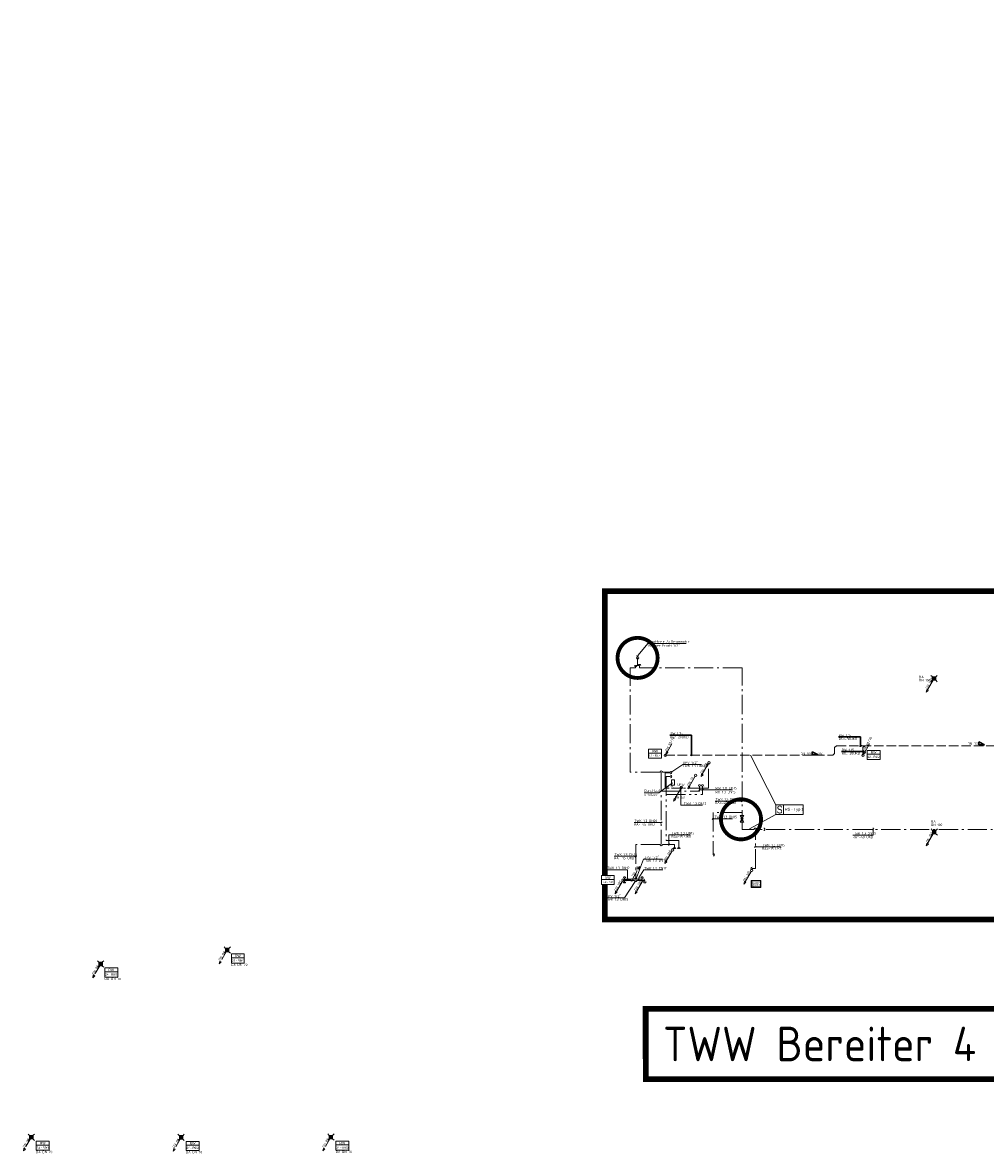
# Model space of a CAD drawing. Header units: metres. Extents: x -5 to 278, y -19 to 180.
# Tile 40 of 59: x 100 to 150, y 121 to 179. Entities that reach past the tile are written whole.
import ezdxf
from ezdxf.enums import TextEntityAlignment as Align

# ---------------------------------------------------------------- set-up
doc = ezdxf.new("R2010")
doc.units = ezdxf.units.M
doc.header["$LTSCALE"] = 0.1
for name, pattern in [('_PGMM_Ge_2Pkt', [16, 10, -2, 0, -2, 0, -2]), ('_PGMM_Ge_Ku', [6.5, 5, -1.5]), ('_PGMM_Ge_Pkt', [14, 10, -2, 0, -2])]:
    doc.linetypes.add(name, pattern=pattern)
doc.layers.get('0').update_dxf_attribs({"linetype": 'CONTINUOUS', "lineweight": 20})
for name, color, linetype, lineweight in [('A_TWW Bereiter_4', 34, 'CONTINUOUS', 20), ('S_Ablauf', 250, 'CONTINUOUS', 20), ('S_Ablauf TXT', 250, 'CONTINUOUS', 20), ('S_Fallstrangentlüftung', 24, '_PGMM_Ge_Ku', 20), ('S_Fallstrangentlüftung TXT', 24, 'CONTINUOUS', 20), ('S_Kaltwasser', 90, '_PGMM_Ge_Pkt', 20), ('S_Regenwasser', 162, '_PGMM_Ge_Ku', 20), ('S_Regenwasser TXT', 162, 'CONTINUOUS', 20), ('S_Schmutzwasser', 34, 'CONTINUOUS', 20), ('S_Schmutzwasser TXT', 34, 'CONTINUOUS', 20), ('S_Stempel Schott', 125, 'CONTINUOUS', 20), ('S_Symbol Absperrventile', 190, 'CONTINUOUS', 20), ('S_TXT Strang RW', 140, 'CONTINUOUS', 20), ('S_TXT Strang SW', 30, 'CONTINUOUS', 20), ('S_TXT_W+K+Z', 125, 'CONTINUOUS', 20), ('S_Warmwasser', 10, '_PGMM_Ge_2Pkt', 20), ('S_Wasserspender', 210, 'CONTINUOUS', 20)]:
    doc.layers.add(name, color=color, linetype=linetype, lineweight=lineweight)
doc.styles.add('ACS_ISOCT', font='ISOCT')
doc.styles.add('Arial', font='arial.ttf')
doc.styles.add('ARIAL_NARROW', font='ARIALN.TTF')
doc.styles.get("Standard").update_dxf_attribs({"font": 'isocp.shx', "height": 0.001})

# ---------------------------------------------------------------- blocks, each defined once
blk = doc.blocks.new('Ablauf')
at = {"color": 0, "linetype": 'ByBlock'}
for p, q in [((-0.105, 0.105), (-0.165, 0.165)), ((-0.09, 0.09), (0.09, 0.09)), ((-0.09, -0.09), (-0.09, 0.09)), ((0.075, 0.075), (-0.075, 0.075)), ((-0.075, 0.075), (-0.075, -0.075)), ((-0.045, 0.075), (-0.045, -0.075)), ((-0.015, -0.075), (-0.015, 0.075)), ((0.015, 0.075), (0.015, -0.075)), ((0.045, -0.075), (0.045, 0.075)), ((0.075, -0.075), (0.075, 0.075)), ((0.09, 0.09), (0.09, -0.09)), ((0.105, 0.105), (0.165, 0.165)), ((-0.105, -0.105), (-0.165, -0.165)), ((0.09, -0.09), (-0.09, -0.09)), ((-0.075, -0.075), (0.075, -0.075)), ((0.105, -0.105), (0.165, -0.165))]:
    blk.add_line(p, q, dxfattribs=at)
blk = doc.blocks.new('Sym_Absperrventile')
at = {"color": 0, "linetype": 'ByBlock', "const_width": 0.1}
blk.add_lwpolyline([(0, -0.522, 1), (0, 0.522, 1), (0, -0.522, -0.209016)], format="xyb", dxfattribs=at)
blk = doc.blocks.new('M_Entleerung')
at = {"color": 0, "linetype": 'ByBlock'}
for points in [[(-1, 2.1), (1, 2.1)], [(0, 1.2), (0, 2.1)]]:
    blk.add_lwpolyline(points, dxfattribs=at)
blk.add_circle((0, 0), 1.16, dxfattribs=at)
blk = doc.blocks.new('*U13')
at = {"linetype": 'ByBlock'}
h = blk.add_hatch(color=0, dxfattribs=at)
edge = h.paths.add_edge_path()
edge.add_arc((0, 0), 1.16, 0, 360)
at = {"color": 0, "linetype": 'ByBlock'}
for points in [[(0, 0), (-3.6, 1.8), (-3.6, -1.8), (0, 0)], [(0, 0), (3.6, 1.8), (3.6, -1.8), (0, 0)]]:
    blk.add_lwpolyline(points, dxfattribs=at)
blk.add_circle((0, 0), 1.16, dxfattribs=at)
blk = doc.blocks.new('Wasserspender')
at = {"color": 0, "linetype": 'ByBlock'}
for points in [[(0, -0.36), (0.515, -0.36), (0.515, 0), (0, 0)], [(0.031, -0.022), (0.484, -0.022), (0.484, -0.338), (0.031, -0.338)]]:
    blk.add_lwpolyline(points, close=True, dxfattribs=at)
at = {"color": 0, "linetype": 'ByBlock', "insert": (0.038, -0.077), "char_height": 0.085, "attachment_point": 1, "rotation": 360, "line_spacing_factor": 0.78, "style": 'Arial'}
blk.add_mtext('Wasser-\\Pspender', dxfattribs=at)
blk = doc.blocks.new('*U27')
at = {"color": 0, "linetype": 'ByBlock'}
blk.add_wipeout([(0, 0), (0.671, 0), (0.671, -0.473), (0, -0.473)], dxfattribs=at)
blk.add_lwpolyline([(0, 0), (0.671, 0), (0.671, -0.473), (0, -0.473)], close=True, dxfattribs=at)
blk.add_lwpolyline([(0, -0.203), (0.671, -0.203)], dxfattribs=at)
blk.add_lwpolyline([(0, -0.203), (0.671, -0.203)], dxfattribs=at)
at = {"color": 0, "linetype": 'ByBlock', "insert": (0.336, -0.102), "char_height": 0.125, "width": 0.20598, "attachment_point": 5, "style": 'ACS_ISOCT'}
blk.add_mtext('{\\fArial|b0|i0|c0|p34;RW}', dxfattribs=at)
at = {"color": 0, "linetype": 'ByBlock', "style": 'Arial'}
blk.add_attdef('STRANG_NR.', text='', height=0.11, dxfattribs=at).set_placement((0.336, -0.338), align=Align.MIDDLE_CENTER)
blk = doc.blocks.new('*U26')
at = {"color": 0, "linetype": 'ByBlock'}
blk.add_wipeout([(0, 0), (0.671, 0), (0.671, -0.473), (0, -0.473)], dxfattribs=at)
blk.add_lwpolyline([(0, 0), (0.671, 0), (0.671, -0.473), (0, -0.473)], close=True, dxfattribs=at)
blk.add_lwpolyline([(0, -0.203), (0.671, -0.203)], dxfattribs=at)
blk.add_lwpolyline([(0, -0.203), (0.671, -0.203)], dxfattribs=at)
at = {"color": 0, "linetype": 'ByBlock', "insert": (0.336, -0.102), "char_height": 0.125, "width": 0.20598, "attachment_point": 5, "style": 'ACS_ISOCT'}
blk.add_mtext('{\\fArial|b0|i0|c0|p34;SW}', dxfattribs=at)
at = {"color": 0, "linetype": 'ByBlock', "style": 'Arial'}
blk.add_attdef('STRANG_NR.', text='', height=0.11, dxfattribs=at).set_placement((0.336, -0.338), align=Align.MIDDLE_CENTER)

msp = doc.modelspace()

# ---------------------------------------------------------------- linework, layer by layer
at = {"layer": 'A_TWW Bereiter_4', "const_width": 0.3}
msp.add_lwpolyline([(164.48, 133.391), (164.48, 125.731), (225.52, 125.731), (225.52, 179.271), (164.48, 179.271), (164.48, 138.381), (157.425, 138.381), (157.425, 149.801), (130.525, 149.801), (130.525, 132.701), (157.425, 132.701), (157.425, 133.391)], close=True, dxfattribs=at)
at = {"layer": 'S_Fallstrangentlüftung'}
for p, q in [((131.961, 134.805), (132.274, 135.346)), ((132.235, 135.368), (132.341, 135.463)), ((132.313, 135.323), (132.235, 135.368)), ((132.341, 135.463), (132.313, 135.323)), ((131.867, 134.752), (131.475, 134.752))]:
    msp.add_line(p, q, dxfattribs=at)
at = {"layer": 'S_Fallstrangentlüftung', "linetype": 'Continuous'}
msp.add_ellipse((131.93, 134.75), major_axis=(0, 0.0625), ratio=1, start_param=-1.570796, end_param=4.712389, dxfattribs=at)
at = {"layer": 'S_Kaltwasser'}
for p, q in [((132.234, 145.926), (132.234, 146.325)), ((131.848, 140.376), (131.848, 145.8)), ((132.134, 145.8), (131.848, 145.8)), ((132.134, 145.8), (132.134, 145.926)), ((132.334, 145.926), (132.134, 145.926)), ((132.334, 145.8), (132.334, 145.926)), ((137.675, 145.8), (132.334, 145.8)), ((137.675, 137.394), (137.675, 145.8)), ((133.408, 140.376), (131.848, 140.376)), ((133.471, 140.376), (133.471, 136.6)), ((133.948, 140.376), (133.533, 140.376)), ((133.671, 139.546), (133.671, 140.342)), ((133.948, 140.342), (133.671, 140.342)), ((135.89, 140.746), (135.928, 140.746)), ((135.928, 139.546), (135.928, 140.746)), ((135.462, 139.375), (135.462, 139.651)), ((133.471, 139.375), (135.462, 139.375)), ((133.877, 139.546), (133.671, 139.546)), ((135.928, 139.546), (134.002, 139.546)), ((138.307, 137.394), (137.675, 137.394)), ((138.369, 135.353), (138.369, 137.394)), ((156.43, 137.394), (138.432, 137.394)), ((132.137, 136.6), (132.137, 134.729)), ((133.408, 136.6), (132.137, 136.6)), ((134.161, 136.6), (133.533, 136.6)), ((134.161, 136.378), (134.161, 136.6)), ((138.195, 135.353), (138.369, 135.353)), ((131.554, 134.734), (132.07, 134.734)), ((131.554, 134.734), (131.554, 134.599)), ((131.558, 134.86), (131.558, 134.793)), ((131.559, 134.793), (132.074, 134.793)), ((132.195, 134.734), (132.613, 134.734)), ((132.199, 134.792), (132.468, 134.792)), ((132.468, 134.86), (132.468, 134.792)), ((132.613, 134.734), (132.613, 134.652))]:
    msp.add_line(p, q, dxfattribs=at)
msp.add_lwpolyline([(137.675, 138.279), (136.164, 138.279), (136.164, 136.065)], dxfattribs=at)
at = {"layer": 'S_Kaltwasser', "linetype": 'Continuous'}
for centre, major_axis in [((132.134, 145.926), (0, -0.0625)), ((132.334, 145.926), (0, 0.0625)), ((133.471, 140.376), (0, 0.0625)), ((133.948, 140.352), (0.0625, 0)), ((135.462, 139.651), (0, 0.0625)), ((138.369, 137.394), (0, 0.0625)), ((138.804, 137.394), (0.0625, 0)), ((133.471, 136.6), (0, -0.0625)), ((134.161, 136.379), (0, 0.0625)), ((136.17, 136.07), (0.0625, 0)), ((131.558, 134.86), (0, 0.0625)), ((132.468, 134.86), (0, 0.0625)), ((138.204, 135.353), (-0.0625, 0)), ((132.137, 134.793), (0.0005, 0.0625))]:
    msp.add_ellipse(centre, major_axis=major_axis, ratio=1, start_param=4.708766, end_param=7.866194, dxfattribs=at)
at = {"layer": 'S_Kaltwasser', "linetype": 'Continuous', "extrusion": (0, 0, -1)}
for centre, major_axis in [((135.889, 140.746), (-0.0625, 0)), ((131.558, 134.662), (0, -0.0625)), ((132.133, 134.734), (0, -0.0625)), ((132.613, 134.662), (0, -0.0625))]:
    msp.add_ellipse(centre, major_axis=major_axis, ratio=1, start_param=4.708766, end_param=7.866194, dxfattribs=at)
at = {"layer": 'S_Regenwasser'}
for p, q in [((133.706, 141.304), (133.735, 141.444)), ((133.813, 141.399), (133.706, 141.304)), ((133.735, 141.444), (133.813, 141.399)), ((133.774, 141.421), (134.086, 141.962)), ((142.5, 141.65), (142.6, 141.75)), ((142.6, 141.75), (142.5, 141.65)), ((142.5, 141.35), (142.5, 141.65)), ((142.6, 141.75), (155.631, 141.75)), ((143.975, 141.65), (144.075, 141.75)), ((143.975, 141.25), (143.975, 141.65)), ((144.006, 141.304), (144.035, 141.444)), ((144.113, 141.399), (144.006, 141.304)), ((144.035, 141.444), (144.113, 141.399)), ((144.074, 141.421), (144.386, 141.962)), ((133.672, 141.264), (142.4, 141.25)), ((142.4, 141.25), (142.5, 141.35)), ((110.823, 131.052), (110.51, 130.511)), ((104.23, 130.324), (103.917, 129.783)), ((110.443, 130.394), (110.471, 130.534)), ((110.549, 130.489), (110.443, 130.394)), ((110.471, 130.534), (110.549, 130.489)), ((103.85, 129.666), (103.878, 129.806)), ((103.956, 129.761), (103.85, 129.666)), ((103.878, 129.806), (103.956, 129.761)), ((100.239, 120.643), (100.268, 120.782)), ((100.268, 120.782), (100.346, 120.737)), ((100.619, 121.301), (100.307, 120.759)), ((108.045, 120.634), (108.073, 120.774)), ((108.073, 120.774), (108.151, 120.729)), ((108.424, 121.293), (108.112, 120.751)), ((115.844, 120.65), (115.872, 120.789)), ((115.872, 120.789), (115.95, 120.744)), ((116.224, 121.308), (115.911, 120.767)), ((100.346, 120.737), (100.239, 120.643)), ((108.151, 120.729), (108.045, 120.634)), ((115.95, 120.744), (115.844, 120.65))]:
    msp.add_line(p, q, dxfattribs=at)
at = {"layer": 'S_Regenwasser', "linetype": 'Continuous'}
for centre in [(133.675, 141.25), (143.975, 141.25), (110.854, 131.107), (104.261, 130.379), (100.651, 121.355), (108.456, 121.347), (116.255, 121.362)]:
    msp.add_ellipse(centre, major_axis=(0, 0.0625), ratio=1, start_param=-1.570796, end_param=4.712389, dxfattribs=at)
at = {"layer": 'S_Regenwasser TXT', "lineweight": 30}
for p, q in [((135.04, 142.305), (133.918, 142.305)), ((135.04, 141.217), (135.04, 142.305)), ((143.842, 142.205), (142.701, 142.205)), ((143.842, 141.685), (143.842, 142.205)), ((141.334, 141.273), (141.334, 141.423)), ((141.334, 141.423), (141.634, 141.273)), ((144.041, 141.45), (142.853, 141.45)), ((143.809, 141.712), (143.884, 141.788)), ((143.938, 141.413), (144.013, 141.488)), ((150.005, 141.799), (150.005, 141.949)), ((150.005, 141.949), (150.305, 141.799)), ((150.005, 141.799), (150.305, 141.799)), ((135.002, 141.224), (135.077, 141.299)), ((141.334, 141.273), (141.634, 141.273))]:
    msp.add_line(p, q, dxfattribs=at)
at = {"layer": 'S_Schmutzwasser'}
for p, q in [((147.645, 145.196), (147.333, 144.655)), ((147.266, 144.538), (147.294, 144.678)), ((147.372, 144.633), (147.266, 144.538)), ((147.294, 144.678), (147.372, 144.633)), ((135.919, 140.806), (135.606, 140.265)), ((135.539, 140.148), (135.567, 140.287)), ((135.645, 140.242), (135.539, 140.148)), ((135.567, 140.287), (135.645, 140.242)), ((134.854, 139.498), (134.882, 139.637)), ((134.882, 139.637), (134.96, 139.592)), ((135.234, 140.156), (134.921, 139.615)), ((134.484, 139.521), (134.171, 138.98)), ((134.96, 139.592), (134.854, 139.498)), ((134.104, 138.863), (134.132, 139.002)), ((134.21, 138.957), (134.104, 138.863)), ((134.132, 139.002), (134.21, 138.957)), ((147.276, 136.535), (147.304, 136.675)), ((147.304, 136.675), (147.382, 136.63)), ((147.656, 137.193), (147.343, 136.652)), ((134.03, 136.271), (133.718, 135.73)), ((147.382, 136.63), (147.276, 136.535)), ((133.651, 135.613), (133.679, 135.752)), ((133.757, 135.707), (133.651, 135.613)), ((133.679, 135.752), (133.757, 135.707)), ((138.151, 135.202), (137.839, 134.66)), ((131.444, 134.696), (131.131, 134.155)), ((132.494, 134.696), (132.181, 134.155)), ((137.771, 134.543), (137.8, 134.683)), ((137.878, 134.638), (137.771, 134.543)), ((137.8, 134.683), (137.878, 134.638)), ((131.064, 134.038), (131.092, 134.177)), ((131.17, 134.132), (131.064, 134.038)), ((131.092, 134.177), (131.17, 134.132)), ((132.114, 134.038), (132.142, 134.177)), ((132.22, 134.132), (132.114, 134.038)), ((132.142, 134.177), (132.22, 134.132))]:
    msp.add_line(p, q, dxfattribs=at)
for centre in [(147.677, 145.25), (147.687, 137.247)]:
    msp.add_circle(centre, 0.0625, dxfattribs=at)
at = {"layer": 'S_Schmutzwasser', "linetype": 'Continuous'}
for centre in [(135.95, 140.86), (135.265, 140.21), (134.515, 139.575), (134.062, 136.325), (138.182, 135.256), (131.475, 134.75), (132.525, 134.75)]:
    msp.add_ellipse(centre, major_axis=(0, 0.0625), ratio=1, start_param=-1.570796, end_param=4.712389, dxfattribs=at)
at = {"layer": 'S_Stempel Schott'}
for p, q in [((139.44, 138.669), (138.125, 141.25)), ((139.84, 138.669), (139.84, 138.169)), ((139.44, 138.169), (138.061, 137.424))]:
    msp.add_line(p, q, dxfattribs=at)
msp.add_lwpolyline([(139.44, 138.669), (140.86, 138.669), (140.86, 138.169), (139.44, 138.169)], close=True, dxfattribs=at)
at = {"layer": 'S_TXT_W+K+Z'}
for p, q in [((132.272, 146.475), (132.774, 147.071)), ((132.774, 147.071), (134.766, 147.071)), ((134.588, 140.778), (134.017, 140.39)), ((134.588, 140.778), (135.563, 140.772)), ((134.45, 139.508), (134.525, 139.583)), ((134.487, 138.654), (134.487, 139.604)), ((135.427, 139.412), (135.502, 139.487)), ((135.462, 139.447), (137.181, 139.447)), ((135.585, 139.41), (135.66, 139.486)), ((134.487, 138.654), (135.624, 138.654)), ((136.283, 138.867), (137.734, 138.867)), ((137.637, 138.83), (137.713, 138.905)), ((136.122, 137.939), (137.185, 137.939)), ((136.126, 137.902), (136.202, 137.978)), ((132.056, 137.746), (133.501, 137.746)), ((133.433, 137.708), (133.508, 137.783)), ((144.463, 137.361), (144.538, 137.436)), ((144.5, 137.087), (144.5, 137.466)), ((133.87, 137.109), (134.969, 137.109)), ((133.87, 137.109), (133.87, 136.553)), ((143.444, 137.087), (144.5, 137.087)), ((133.832, 136.562), (133.907, 136.638)), ((138.325, 136.482), (139.697, 136.482)), ((138.332, 136.445), (138.407, 136.52)), ((131.022, 135.989), (132.194, 135.989)), ((132.099, 135.951), (132.174, 136.027)), ((132.544, 135.845), (132.171, 134.864)), ((132.544, 135.845), (133.539, 135.845)), ((130.631, 135.291), (131.708, 135.291)), ((131.708, 135.291), (131.708, 134.752)), ((132.565, 135.277), (132.299, 134.876)), ((132.565, 135.277), (133.545, 135.277)), ((131.548, 133.83), (132.101, 134.672)), ((131.67, 134.755), (131.746, 134.83)), ((132.262, 134.755), (132.337, 134.83)), ((132.299, 134.876), (132.299, 134.752)), ((130.552, 133.83), (131.548, 133.83))]:
    msp.add_line(p, q, dxfattribs=at)
msp.add_lwpolyline([(132.57, 139.288), (133.347, 139.288), (134.053, 139.823)], dxfattribs=at)
at = {"layer": 'S_Warmwasser'}
for p, q in [((133.725, 140.146), (133.948, 140.146)), ((133.725, 140.146), (133.725, 136.813)), ((135.621, 139.216), (135.621, 139.651)), ((133.725, 139.216), (135.621, 139.216)), ((134.383, 136.813), (133.725, 136.813)), ((134.383, 136.384), (134.383, 136.813))]:
    msp.add_line(p, q, dxfattribs=at)
at = {"layer": 'S_Warmwasser', "linetype": 'Continuous'}
msp.add_lwpolyline([(134.005, 139.701), (134.162, 139.701), (134.162, 139.98), (134.005, 139.98)], close=True, dxfattribs=at)
at = {"layer": 'S_Warmwasser', "linetype": 'Continuous', "extrusion": (0, 0, -1)}
msp.add_ellipse((133.948, 140.146), major_axis=(0.0625, 0), ratio=1, start_param=4.708766, end_param=7.866194, dxfattribs=at)
at = {"layer": 'S_Warmwasser', "linetype": 'Continuous'}
for centre in [(135.621, 139.651), (134.383, 136.379)]:
    msp.add_ellipse(centre, major_axis=(0, 0.0625), ratio=1, start_param=4.708766, end_param=7.866194, dxfattribs=at)

# ---------------------------------------------------------------- block references
at = {"layer": 'S_Ablauf'}
for p in [(147.677, 145.25), (147.687, 137.247), (110.854, 131.107), (104.261, 130.379), (100.651, 121.355), (108.456, 121.347), (116.255, 121.362)]:
    msp.add_blockref('Ablauf', p, dxfattribs=at)
at = {"layer": 'S_Kaltwasser', "linetype": 'Continuous', "xscale": 0.05, "yscale": 0.05, "zscale": 0.05}
msp.add_blockref('M_Entleerung', (132.234, 146.325), dxfattribs=at)
at = {"layer": 'S_Kaltwasser', "linetype": 'Continuous', "xscale": 0.05, "yscale": 0.05, "zscale": 0.05, "rotation": 270}
msp.add_blockref('*U13', (137.675, 137.94), dxfattribs=at)
at = {"layer": 'S_Symbol Absperrventile', "xscale": 2, "yscale": 2, "zscale": 2}
for p in [(132.234, 146.325), (137.622, 137.915)]:
    msp.add_blockref('Sym_Absperrventile', p, dxfattribs=at)
at = {"layer": 'S_Wasserspender'}
msp.add_blockref('Wasserspender', (138.148, 134.729), dxfattribs=at)

# ---------------------------------------------------------------- texts
at = {"layer": 'S_Ablauf TXT', "lineweight": 30}
for s, p in [('BA', (146.897, 145.268)), ('DN 100', (146.897, 145.098)), ('BA', (147.524, 137.737)), ('DN 100', (147.524, 137.567))]:
    msp.add_text(s, height=0.125, dxfattribs=at).set_placement(p)
at = {"layer": 'S_Fallstrangentlüftung TXT', "lineweight": 30}
msp.add_text('DN 100', height=0.125, rotation=61.3658, dxfattribs=at).set_placement((132.024, 134.917))
at = {"layer": 'S_Regenwasser TXT', "lineweight": 30}
for p in [(133.772, 141.449), (144.069, 141.451)]:
    msp.add_text('DN 80/70', height=0.125, rotation=61.3658, dxfattribs=at).set_placement(p)
for s, p in [('RS=-20UKD', (133.928, 142.14)), ('RS=-30UKD', (142.712, 142.04)), ('DN 80', (140.726, 141.273)), ('1%%%', (141.651, 141.269)), ('RS=-20UKD', (142.863, 141.285)), ('DN 100', (149.424, 141.799))]:
    msp.add_text(s, height=0.125, dxfattribs=at).set_placement(p)
at = {"layer": 'S_Regenwasser TXT', "lineweight": -3}
for p in [(110.5, 130.542), (103.907, 129.814), (100.297, 120.79), (108.102, 120.782), (115.901, 120.797)]:
    msp.add_text('DN 80', height=0.125, rotation=59.29125, dxfattribs=at).set_placement(p)
at = {"layer": 'S_Regenwasser TXT', "lineweight": 30, "char_height": 0.125, "width": 13.51068, "attachment_point": 1}
for insert in [(133.935, 142.451), (142.719, 142.351), (142.87, 141.596)]:
    msp.add_mtext('RW 1.15 ', dxfattribs=dict(at, insert=insert))
at = {"layer": 'S_Schmutzwasser TXT'}
for s, p in [('DN 100', (147.337, 144.695)), ('DN 100', (135.597, 140.282)), ('DN 70', (134.913, 139.631)), ('DN 100', (147.347, 136.692)), ('DN 100', (133.714, 135.749)), ('DN 100', (137.826, 134.671)), ('DN 100', (131.122, 134.166)), ('DN 100', (132.165, 134.171))]:
    msp.add_text(s, height=0.125, rotation=61.3658, dxfattribs=at).set_placement(p)
at = {"layer": 'S_Stempel Schott', "style": 'ARIAL_NARROW'}
for s, height, p in [('S', 0.4, (139.481, 138.223)), ('RS - Typ 1', 0.15, (139.902, 138.364))]:
    msp.add_text(s, height=height, dxfattribs=at).set_placement(p)
at = {"layer": 'S_TXT_W+K+Z'}
for s, p in [('UPV 1/2"', (134.585, 140.8)), ('TWK 1.3 DN15', (134.585, 140.633)), ('UPK', (133.763, 139.577)), ('UPW', (134.296, 139.658)), ('DN 50', (134.167, 138.996)), ('RA=-45 UKD', (136.274, 138.712)), ('RA=-45 UKD', (132.046, 137.59)), ('RA=-15 UKD', (133.992, 136.953)), ('RA=-40 UKD', (143.434, 136.931)), ('RA=-15 UKD', (138.72, 136.327)), ('RA=-15 UKD', (131.013, 135.833)), ('TWK 1.3 DN15', (132.566, 135.7)), ('UPV 1/2"', (132.565, 135.867)), ('TWK 1.3 DN15', (130.575, 133.685)), ('UPV 1/2"', (130.574, 133.853))]:
    msp.add_text(s, height=0.125, dxfattribs=at).set_placement(p)
at = {"layer": 'S_TXT_W+K+Z', "char_height": 0.125, "attachment_point": 1}
for s, insert, width in [('frostfreie Außenarmatur \\PKemper Frosti 1/2" ', (132.791, 147.239), 13.51068), ('Durchlauf-\\Perhitzer', (132.586, 139.471), 0.795), ('TWW 1.11 DN15\\PTWK 1.3 DN15', (136.159, 139.607), 13.51068), ('TWK 1.3 DN12', (134.645, 138.802), 13.51068), ('TWK 1.3 DN25', (136.292, 139.021), 13.51068), ('TWK 1.3 DN20', (132.064, 137.9), 13.51068), ('TWK 1.3 DN15', (136.236, 138.099), 13.51068), ('TWK 1.3 DN15', (134.01, 137.263), 13.51068), ('TWK 1.3 DN25', (143.452, 137.241), 13.51068), ('TWK 1.3 DN15', (131.031, 136.143), 13.51068), ('TWK 1.3 DN15', (138.738, 136.636), 13.51068), ('TWK 1.3 DN12', (130.64, 135.445), 13.51068), ('TWK 1.3 DN12', (132.574, 135.431), 13.51068)]:
    msp.add_mtext(s, dxfattribs=dict(at, insert=insert, width=width))

# ---------------------------------------------------------------- next in the draw order: block references
at = {"layer": 'S_TXT Strang RW', "lineweight": -3}
for p, values in [((132.809, 141.569), {'STRANG_NR.': '12 - R1/1'}), ((144.192, 141.508), {'STRANG_NR.': '12 - R1/2'})]:
    msp.add_blockref('*U27', p, dxfattribs=at).add_auto_attribs(values)
at = {"layer": 'S_TXT Strang RW'}
for p, values in [((111.072, 130.9), {'STRANG_NR.': '24 - R8/4'}), ((104.479, 130.172), {'STRANG_NR.': '24 - R8/3'}), ((100.912, 121.146), {'STRANG_NR.': '24 - R9/1'}), ((108.717, 121.138), {'STRANG_NR.': '24 - R9/2'}), ((116.516, 121.153), {'STRANG_NR.': '24 - R9/3'})]:
    msp.add_blockref('*U27', p, dxfattribs=at).add_auto_attribs(values)
at = {"layer": 'S_TXT Strang SW', "lineweight": -3}
msp.add_blockref('*U26', (130.349, 134.989), dxfattribs=at).add_auto_attribs({'STRANG_NR.': '12 - S9'})

# ---------------------------------------------------------------- next in the draw order: texts
at = {"layer": 'A_TWW Bereiter_4', "color": 7, "insert": (133.556, 127.113), "char_height": 1.8, "width": 17.43969, "attachment_point": 1, "bg_fill": 3, "box_fill_scale": 1.5, "bg_fill_color": 256, "bg_fill_transparency": 0}
msp.add_mtext('TWW Bereiter 4', dxfattribs=at)

# ---------------------------------------------------------------- next in the draw order: linework, layer by layer
at = {"layer": 'A_TWW Bereiter_4', "const_width": 0.3}
msp.add_lwpolyline([(132.654, 128.04), (152.057, 128.04), (152.061, 124.384), (132.659, 124.384)], close=True, dxfattribs=at)

# ---------------------------------------------------------------- next in the draw order: texts
at = {"layer": 'S_TXT Strang RW'}
for p in [(111.059, 130.277), (104.466, 129.549), (100.898, 120.523), (108.703, 120.515), (116.503, 120.53)]:
    msp.add_text('DA DN 70', height=0.125, dxfattribs=at).set_placement(p)

doc.saveas('drawing.dxf')
